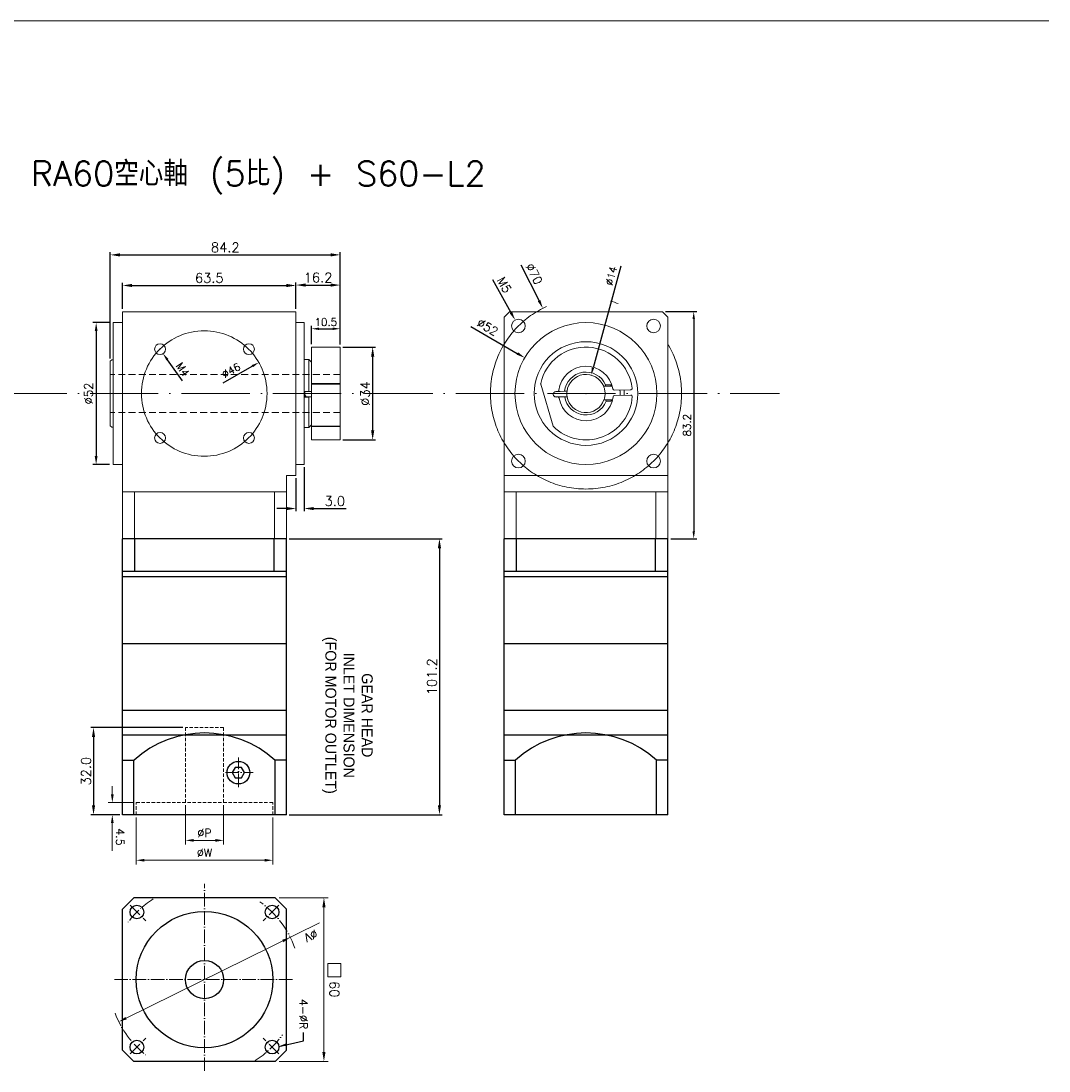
# Model space of a CAD drawing. Extents: x -144 to 2210, y -153 to 993.
# Tile 8 of 9: x 1834 to 2210, y 27 to 412. Entities that reach past the tile are written whole.
import ezdxf

# ---------------------------------------------------------------- set-up
doc = ezdxf.new("R2010")
doc.units = 0
doc.header["$LTSCALE"] = 10
doc.header["$MEASUREMENT"] = 0
doc.header["$PDMODE"] = 3
doc.header["$PDSIZE"] = 6
doc.linetypes.add('CEN', pattern=[0.67, 0.5, -0.08, 0.01, -0.08])
doc.linetypes.add('HIDDEN', pattern=[0.375, 0.25, -0.125])
doc.layers.get('0').update_dxf_attribs({"linetype": 'CONTINUOUS'})
doc.layers.get('DEFPOINTS').update_dxf_attribs({"linetype": 'CONTINUOUS'})
for name, color, linetype, lineweight in [('CEN', 6, 'CEN', 15), ('DASH', 2, 'HIDDEN', 15), ('DIM', 4, 'CONTINUOUS', 15), ('HATCH', 2, 'CONTINUOUS', 18)]:
    doc.layers.add(name, color=color, linetype=linetype, lineweight=lineweight)
doc.styles.get("Standard").update_dxf_attribs({"font": 'TXT.shx', "bigfont": 'chineset.shx'})
doc.dimstyles.new('002', dxfattribs={"dimscale": 1.1, "dimtxt": 2.5, "dimasz": 2.5, "dimexe": 1, "dimexo": 1, "dimgap": 1, "dimtad": 1, "dimdsep": 46, "dimtxsty": 'Standard', "dimcen": 0.09, "dimadec": 1, "dimazin": 2, "dimtfac": 1, "dimtofl": 0, "dimtmove": 0, "dimatfit": 3, "dimfxl": 0, "dimtolj": 1, "dimtzin": 0, "dimarcsym": 0})
doc.dimstyles.new('RA60', dxfattribs={"dimscale": 1.25, "dimtxt": 2.5, "dimasz": 2.5, "dimexe": 1, "dimexo": 1, "dimgap": 1, "dimtad": 1, "dimdsep": 46, "dimtxsty": 'Standard', "dimcen": 0, "dimadec": 0, "dimazin": 2, "dimtfac": 1, "dimtofl": 0, "dimtmove": 0, "dimatfit": 3, "dimfxl": 0, "dimtolj": 1, "dimtzin": 0, "dimarcsym": 0})
doc.dimstyles.get("Standard").update_dxf_attribs({"dimtxt": 3.5, "dimasz": 3.5, "dimexe": 1, "dimexo": 1, "dimgap": 1, "dimtad": 1, "dimdec": 1, "dimzin": 0, "dimdsep": 46, "dimtxsty": 'Standard', "dimcen": 0, "dimadec": 0, "dimazin": 0, "dimtfac": 1, "dimtdec": 1, "dimtofl": 0, "dimtmove": 0, "dimatfit": 3, "dimfxl": 0, "dimtolj": 1, "dimtzin": 0, "dimarcsym": 0})

# ---------------------------------------------------------------- blocks, each defined once
blk = doc.blocks.new('*D223')
at = {"layer": 'DEFPOINTS', "color": 0}
for p in [(1893.83, 152.83), (1860.18, 120.83), (1870.83, 120.83)]:
    blk.add_point(p, dxfattribs=at)
at = {"layer": 'DIM', "color": 0, "lineweight": -2}
for p, q in [((1892.83, 152.83), (1859.18, 152.83)), ((1860.18, 149.33), (1860.18, 124.33)), ((1869.83, 120.83), (1859.18, 120.83))]:
    blk.add_line(p, q, dxfattribs=at)
at = {"layer": 'DIM', "color": 0}
for points in [[(1859.6, 149.33), (1860.77, 149.33), (1860.18, 152.83)], [(1859.6, 124.33), (1860.77, 124.33), (1860.18, 120.83)]]:
    blk.add_solid(points, dxfattribs=at)
at = {"layer": 'DIM', "color": 0, "insert": (1857.43, 136.83), "char_height": 3.5, "attachment_point": 5, "rotation": 90}
blk.add_mtext('\\A1;32.0', dxfattribs=at)
blk = doc.blocks.new('*D224')
at = {"layer": 'DEFPOINTS', "color": 0}
for p in [(1930.83, 222.03), (1930.83, 120.83), (1986.88, 120.83)]:
    blk.add_point(p, dxfattribs=at)
at = {"layer": 'DIM', "color": 0, "lineweight": -2}
for p, q in [((1931.83, 222.03), (1987.88, 222.03)), ((1986.88, 218.53), (1986.88, 124.33)), ((1931.83, 120.83), (1987.88, 120.83))]:
    blk.add_line(p, q, dxfattribs=at)
at = {"layer": 'DIM', "color": 0}
for points in [[(1986.3, 218.53), (1987.46, 218.53), (1986.88, 222.03)], [(1986.3, 124.33), (1987.46, 124.33), (1986.88, 120.83)]]:
    blk.add_solid(points, dxfattribs=at)
at = {"layer": 'DIM', "color": 0, "insert": (1984.13, 171.43), "char_height": 3.5, "attachment_point": 5, "rotation": 90}
blk.add_mtext('\\A1;101.2', dxfattribs=at)
blk = doc.blocks.new('*D279')
at = {"layer": 'DEFPOINTS', "color": 0}
for p in [(2018.11, 288.35), (2063, 262.1)]:
    blk.add_point(p, dxfattribs=at)
at = {"layer": 'HATCH', "color": 0, "lineweight": -2}
blk.add_line((1998.43, 299.85), (2015.41, 289.92), dxfattribs=at)
at = {"layer": 'HATCH', "color": 0}
blk.add_solid([(2015.67, 290.37), (2015.15, 289.47), (2018.11, 288.35)], dxfattribs=at)
at = {"layer": 'HATCH', "color": 0, "insert": (2004.53, 299.55), "char_height": 3.125, "attachment_point": 5, "rotation": 329.6897}
blk.add_mtext('\\A1;∅52', dxfattribs=at)
blk = doc.blocks.new('*D280')
at = {"layer": 'DEFPOINTS', "color": 0}
for p in [(1867.33, 301.23), (1861.14, 249.23), (1867.33, 249.23)]:
    blk.add_point(p, dxfattribs=at)
at = {"layer": 'HATCH', "color": 0, "lineweight": -2}
for p, q in [((1866.08, 301.23), (1859.89, 301.23)), ((1861.14, 298.1), (1861.14, 252.35)), ((1866.08, 249.23), (1859.89, 249.23))]:
    blk.add_line(p, q, dxfattribs=at)
at = {"layer": 'HATCH', "color": 0}
for points in [[(1860.62, 298.1), (1861.66, 298.1), (1861.14, 301.23)], [(1860.62, 252.35), (1861.66, 252.35), (1861.14, 249.23)]]:
    blk.add_solid(points, dxfattribs=at)
at = {"layer": 'HATCH', "color": 0, "insert": (1858.33, 275.23), "char_height": 3.125, "attachment_point": 5, "rotation": 90}
blk.add_mtext('\\A1;%%c52', dxfattribs=at)
blk = doc.blocks.new('*D267')
at = {"layer": 'DEFPOINTS', "color": 0}
for p in [(2024.77, 306.46), (2056.34, 243.99)]:
    blk.add_point(p, dxfattribs=at)
at = {"layer": 'HATCH', "color": 0, "lineweight": -2}
blk.add_line((2016.7, 322.43), (2023.36, 309.25), dxfattribs=at)
at = {"layer": 'HATCH', "color": 0}
blk.add_solid([(2023.82, 309.49), (2022.89, 309.02), (2024.77, 306.46)], dxfattribs=at)
at = {"layer": 'HATCH', "color": 0, "insert": (2021.54, 319.09), "char_height": 3.125, "attachment_point": 5, "rotation": 296.8087}
blk.add_mtext('\\A1;∅70', dxfattribs=at)
blk = doc.blocks.new('*D227')
at = {"layer": 'DEFPOINTS', "color": 0}
for p in [(2014.59, 302.16), (2017.02, 297.79)]:
    blk.add_point(p, dxfattribs=at)
at = {"layer": 'HATCH', "color": 0, "lineweight": -2}
blk.add_line((2006.29, 317.01), (2013.06, 304.88), dxfattribs=at)
at = {"layer": 'HATCH', "color": 0}
blk.add_solid([(2013.52, 305.14), (2012.61, 304.63), (2014.59, 302.16)], dxfattribs=at)
at = {"layer": 'HATCH', "color": 0, "insert": (2010.62, 315.02), "char_height": 3.125, "attachment_point": 5, "rotation": 299.1914}
blk.add_mtext('\\A1;M5', dxfattribs=at)
blk = doc.blocks.new('*D268')
at = {"layer": 'DEFPOINTS', "color": 0}
for p in [(2068.55, 305.23), (2070.55, 222.03), (2080.02, 222.03)]:
    blk.add_point(p, dxfattribs=at)
at = {"layer": 'HATCH', "color": 0, "lineweight": -2}
for p, q in [((2069.65, 305.23), (2081.12, 305.23)), ((2080.02, 302.48), (2080.02, 224.78)), ((2071.65, 222.03), (2081.12, 222.03))]:
    blk.add_line(p, q, dxfattribs=at)
at = {"layer": 'HATCH', "color": 0}
for points in [[(2079.56, 302.48), (2080.48, 302.48), (2080.02, 305.23)], [(2079.56, 224.78), (2080.48, 224.78), (2080.02, 222.03)]]:
    blk.add_solid(points, dxfattribs=at)
at = {"layer": 'HATCH', "color": 0, "insert": (2077.55, 263.63), "char_height": 2.75, "attachment_point": 5, "rotation": 90}
blk.add_mtext('\\A1;83.2', dxfattribs=at)
blk = doc.blocks.new('*D269')
at = {"layer": 'DEFPOINTS', "color": 0}
for p in [(1920.72, 286.6), (1880.74, 263.85)]:
    blk.add_point(p, dxfattribs=at)
at = {"layer": 'HATCH', "color": 0, "lineweight": -2}
blk.add_line((1907.65, 279.17), (1918.33, 285.24), dxfattribs=at)
at = {"layer": 'HATCH', "color": 0}
blk.add_solid([(1918.1, 285.64), (1918.56, 284.84), (1920.72, 286.6)], dxfattribs=at)
at = {"layer": 'HATCH', "color": 0, "insert": (1910.57, 283.68), "char_height": 2.75, "attachment_point": 5, "rotation": 29.649}
blk.add_mtext('\\A1;∅46', dxfattribs=at)
blk = doc.blocks.new('*D228')
at = {"layer": 'DEFPOINTS', "color": 0}
for p in [(1883.3, 293.11), (1885.63, 289.86)]:
    blk.add_point(p, dxfattribs=at)
at = {"layer": 'HATCH', "color": 0, "lineweight": -2}
for p, q in [((1884.37, 291.49), (1884.57, 291.49)), ((1884.47, 291.39), (1884.47, 291.59)), ((1892.79, 279.88), (1887.24, 287.63))]:
    blk.add_line(p, q, dxfattribs=at)
at = {"layer": 'HATCH', "color": 0}
blk.add_solid([(1887.61, 287.9), (1886.86, 287.36), (1885.63, 289.86)], dxfattribs=at)
at = {"layer": 'HATCH', "color": 0, "insert": (1892.83, 284.08), "char_height": 2.75, "attachment_point": 5, "rotation": 305.6457}
blk.add_mtext('\\A1;M4', dxfattribs=at)
blk = doc.blocks.new('*D270')
at = {"layer": 'DEFPOINTS', "color": 0}
for p in [(2042.41, 281.98), (2038.7, 268.47)]:
    blk.add_point(p, dxfattribs=at)
at = {"layer": 'HATCH', "color": 0, "lineweight": -2}
for p, q in [((2053.34, 321.85), (2043.13, 284.63)), ((2040.46, 275.23), (2040.65, 275.23)), ((2040.55, 275.13), (2040.55, 275.32))]:
    blk.add_line(p, q, dxfattribs=at)
at = {"layer": 'HATCH', "color": 0}
blk.add_solid([(2042.69, 284.75), (2043.58, 284.51), (2042.41, 281.98)], dxfattribs=at)
at = {"layer": 'HATCH', "color": 0, "insert": (2049.82, 318.35), "char_height": 2.75, "attachment_point": 5, "rotation": 74.6605}
blk.add_mtext('\\A1;∅14', dxfattribs=at)
blk = doc.blocks.new('*D271')
at = {"layer": 'DEFPOINTS', "color": 0}
for p in [(1950.53, 298.96), (1940.03, 292.23), (1950.53, 292.23)]:
    blk.add_point(p, dxfattribs=at)
at = {"layer": 'HATCH', "color": 0, "lineweight": -2}
for p, q in [((1940.03, 293.33), (1940.03, 300.06)), ((1942.78, 298.96), (1947.78, 298.96)), ((1950.53, 293.33), (1950.53, 300.06))]:
    blk.add_line(p, q, dxfattribs=at)
at = {"layer": 'HATCH', "color": 0}
for points in [[(1942.78, 299.41), (1942.78, 298.5), (1940.03, 298.96)], [(1947.78, 299.41), (1947.78, 298.5), (1950.53, 298.96)]]:
    blk.add_solid(points, dxfattribs=at)
at = {"layer": 'HATCH', "color": 0, "insert": (1945.28, 301.43), "char_height": 2.75, "attachment_point": 5}
blk.add_mtext('\\A1;10.5', dxfattribs=at)
blk = doc.blocks.new('*D229')
at = {"layer": 'DEFPOINTS', "color": 0}
for p in [(1950.53, 326.04), (1950.53, 292.23), (1866.33, 287.03)]:
    blk.add_point(p, dxfattribs=at)
at = {"layer": 'DIM', "color": 0, "lineweight": -2}
for p, q in [((1866.33, 288.03), (1866.33, 327.04)), ((1869.83, 326.04), (1947.03, 326.04)), ((1950.53, 293.23), (1950.53, 327.04))]:
    blk.add_line(p, q, dxfattribs=at)
at = {"layer": 'DIM', "color": 0}
for points in [[(1869.83, 326.62), (1869.83, 325.46), (1866.33, 326.04)], [(1947.03, 326.62), (1947.03, 325.46), (1950.53, 326.04)]]:
    blk.add_solid(points, dxfattribs=at)
at = {"layer": 'DIM', "color": 0, "insert": (1908.43, 328.79), "char_height": 3.5, "attachment_point": 5}
blk.add_mtext('\\A1;84.2', dxfattribs=at)
blk = doc.blocks.new('*D230')
at = {"layer": 'DEFPOINTS', "color": 0}
for p in [(1950.53, 292.23), (1950.53, 258.23), (1962.42, 258.23)]:
    blk.add_point(p, dxfattribs=at)
at = {"layer": 'DIM', "color": 0, "lineweight": -2}
for p, q in [((1951.53, 292.23), (1963.42, 292.23)), ((1962.42, 288.73), (1962.42, 261.73)), ((1951.53, 258.23), (1963.42, 258.23))]:
    blk.add_line(p, q, dxfattribs=at)
at = {"layer": 'DIM', "color": 0}
for points in [[(1961.84, 288.73), (1963.01, 288.73), (1962.42, 292.23)], [(1961.84, 261.73), (1963.01, 261.73), (1962.42, 258.23)]]:
    blk.add_solid(points, dxfattribs=at)
at = {"layer": 'DIM', "color": 0, "insert": (1959.67, 275.23), "char_height": 3.5, "attachment_point": 5, "rotation": 90}
blk.add_mtext('\\A1;%%c34', dxfattribs=at)
blk = doc.blocks.new('*D232')
at = {"layer": 'DEFPOINTS', "color": 0}
for p in [(1934.33, 314.82), (1870.83, 305.23), (1934.33, 305.23)]:
    blk.add_point(p, dxfattribs=at)
at = {"layer": 'DIM', "color": 0, "lineweight": -2}
for p, q in [((1870.83, 306.23), (1870.83, 315.82)), ((1934.33, 306.23), (1934.33, 315.82)), ((1874.33, 314.82), (1930.83, 314.82))]:
    blk.add_line(p, q, dxfattribs=at)
at = {"layer": 'DIM', "color": 0}
for points in [[(1874.33, 315.41), (1874.33, 314.24), (1870.83, 314.82)], [(1930.83, 315.41), (1930.83, 314.24), (1934.33, 314.82)]]:
    blk.add_solid(points, dxfattribs=at)
at = {"layer": 'DIM', "color": 0, "insert": (1902.58, 317.57), "char_height": 3.5, "attachment_point": 5}
blk.add_mtext('\\A1;63.5', dxfattribs=at)
blk = doc.blocks.new('*D233')
at = {"layer": 'DEFPOINTS', "color": 0}
for p in [(1950.53, 314.97), (1934.33, 305.23), (1950.53, 292.23)]:
    blk.add_point(p, dxfattribs=at)
at = {"layer": 'DIM', "color": 0, "lineweight": -2}
for p, q in [((1934.33, 306.23), (1934.33, 315.97)), ((1950.53, 293.23), (1950.53, 315.97)), ((1937.83, 314.97), (1947.03, 314.97))]:
    blk.add_line(p, q, dxfattribs=at)
at = {"layer": 'DIM', "color": 0}
for points in [[(1937.83, 315.55), (1937.83, 314.39), (1934.33, 314.97)], [(1947.03, 315.55), (1947.03, 314.39), (1950.53, 314.97)]]:
    blk.add_solid(points, dxfattribs=at)
at = {"layer": 'DIM', "color": 0, "insert": (1942.43, 317.72), "char_height": 3.5, "attachment_point": 5}
blk.add_mtext('\\A1;16.2', dxfattribs=at)
blk = doc.blocks.new('*D235')
at = {"layer": 'DEFPOINTS', "color": 0}
for p in [(1937.33, 249.23), (1934.33, 245.23), (1937.33, 233.07)]:
    blk.add_point(p, dxfattribs=at)
at = {"layer": 'DIM', "color": 0, "lineweight": -2}
for p, q in [((1937.33, 248.23), (1937.33, 232.07)), ((1934.33, 244.23), (1934.33, 232.07)), ((1930.83, 233.07), (1927.33, 233.07)), ((1940.83, 233.07), (1952.75, 233.07))]:
    blk.add_line(p, q, dxfattribs=at)
at = {"layer": 'DIM', "color": 0}
for points in [[(1930.83, 233.65), (1930.83, 232.49), (1934.33, 233.07)], [(1940.83, 233.65), (1940.83, 232.49), (1937.33, 233.07)]]:
    blk.add_solid(points, dxfattribs=at)
at = {"layer": 'DIM', "color": 0, "insert": (1948.54, 235.82), "char_height": 3.5, "attachment_point": 5}
blk.add_mtext('\\A1;3.0', dxfattribs=at)

msp = doc.modelspace()

# ---------------------------------------------------------------- linework, layer by layer
at = {"color": 7, "linetype": 'Continuous', "lineweight": 15}
for p, q in [((1934.33, 305.225), (1870.83, 305.225)), ((1870.83, 305.225), (1870.83, 239.225)), ((1934.33, 305.225), (1934.33, 245.225)), ((2012.554, 305.225), (2010.554, 303.225)), ((2068.554, 305.225), (2012.554, 305.225)), ((2068.554, 305.225), (2070.554, 303.225)), ((1870.83, 301.225), (1867.33, 301.225)), ((1867.33, 275.225), (1867.33, 301.225)), ((1937.33, 301.225), (1934.33, 301.225)), ((1937.33, 301.225), (1937.33, 249.225)), ((2010.554, 303.225), (2010.554, 245.225)), ((2070.554, 245.225), (2070.554, 303.225)), ((1950.53, 292.225), (1940.03, 292.225)), ((1940.03, 278.939), (1940.03, 292.225)), ((1950.53, 278.939), (1950.53, 292.225)), ((1866.83, 287.525), (1866.33, 287.025)), ((1866.33, 274.959), (1866.33, 287.025)), ((1867.33, 287.525), (1866.83, 287.525)), ((1939.03, 287.725), (1937.33, 287.725)), ((1940.03, 286.725), (1939.03, 287.725)), ((1939.03, 275.944), (1939.03, 287.725)), ((1940.03, 278.939), (1950.53, 278.939)), ((1940.03, 278.688), (1940.03, 278.939)), ((1940.03, 278.688), (1950.53, 278.688)), ((1940.03, 278.688), (1940.03, 263.319)), ((1950.53, 278.688), (1950.53, 278.939)), ((1950.53, 278.688), (1950.53, 263.319)), ((2023.973, 278.688), (2028.506, 263.319)), ((2050.178, 277.943), (2047.649, 277.886)), ((2049.498, 278.428), (2047.756, 278.389)), ((2050.178, 277.943), (2049.498, 278.428)), ((1866.33, 263.425), (1866.33, 274.959)), ((1867.33, 249.225), (1867.33, 275.225)), ((1939.03, 275.944), (1937.53, 275.944)), ((1937.53, 275.944), (1937.53, 273.944)), ((1937.53, 274.069), (1940.03, 274.069)), ((1937.53, 273.944), (1939.03, 273.944)), ((1939.03, 262.725), (1939.03, 273.944)), ((2029.35, 273.972), (2030.583, 274)), ((2029.532, 275.95), (2030.14, 275.965)), ((2029.582, 273.951), (2030.19, 273.966)), ((2030.538, 276), (2030.295, 275.994)), ((2030.584, 276.001), (2030.624, 276.406)), ((2030.629, 274.001), (2031.132, 274.012)), ((2030.695, 273.55), (2030.629, 274.001)), ((2032.731, 276.049), (2031.087, 276.012)), ((2031.132, 274.012), (2032.776, 274.05)), ((2056.956, 276.636), (2050.918, 276.485)), ((2057.006, 274.637), (2050.968, 274.486)), ((2050.29, 272.945), (2047.762, 272.888)), ((2049.633, 272.43), (2047.891, 272.39)), ((2049.633, 272.43), (2050.29, 272.945)), ((1866.33, 263.425), (1866.83, 262.925)), ((1866.83, 262.925), (1867.33, 262.925)), ((1937.33, 262.725), (1939.03, 262.725)), ((1939.03, 262.725), (1940.03, 263.725)), ((1940.03, 263.319), (1950.53, 263.319)), ((1940.03, 263.104), (1940.03, 263.319)), ((1940.03, 263.104), (1950.53, 263.104)), ((1940.03, 258.225), (1940.03, 263.104)), ((1950.53, 263.104), (1950.53, 263.319)), ((1950.53, 258.225), (1950.53, 263.104)), ((1940.03, 258.225), (1950.53, 258.225)), ((1867.33, 249.225), (1870.83, 249.225)), ((1934.33, 249.225), (1937.33, 249.225)), ((1934.33, 245.225), (1930.83, 245.225)), ((1930.83, 239.225), (1930.83, 245.225)), ((2010.554, 245.225), (2070.554, 245.225)), ((2010.554, 239.225), (2010.554, 245.225)), ((2070.554, 239.225), (2070.554, 245.225)), ((1870.83, 239.225), (1870.83, 222.025)), ((1930.83, 239.225), (1870.83, 239.225)), ((1875.212, 239.225), (1875.212, 222.025)), ((1926.448, 239.225), (1875.212, 239.225)), ((1926.448, 239.225), (1926.448, 222.025)), ((1930.83, 239.225), (1930.83, 222.025)), ((2010.554, 239.225), (2010.554, 222.025)), ((2070.554, 239.225), (2010.554, 239.225)), ((2014.936, 239.225), (2014.936, 222.025)), ((2066.172, 239.225), (2014.936, 239.225)), ((2066.172, 239.225), (2066.172, 222.025)), ((2070.554, 239.225), (2070.554, 222.025)), ((1870.83, 222.025), (1875.212, 222.025)), ((1875.212, 222.025), (1926.448, 222.025)), ((1926.448, 222.025), (1930.83, 222.025)), ((2010.554, 222.025), (2014.936, 222.025)), ((2014.936, 222.025), (2066.172, 222.025)), ((2066.172, 222.025), (2070.554, 222.025))]:
    msp.add_line(p, q, dxfattribs=at)
for p, q in [((1870.83, 159.025), (1870.83, 222.025)), ((1930.83, 222.025), (1870.83, 222.025)), ((1875.33, 210.025), (1875.33, 222.025)), ((1926.33, 210.025), (1926.33, 222.025)), ((1930.83, 159.025), (1930.83, 222.025)), ((2010.554, 159.025), (2010.554, 222.025)), ((2070.554, 222.025), (2010.554, 222.025)), ((2015.054, 210.025), (2015.054, 222.025)), ((2066.054, 210.025), (2066.054, 222.025)), ((2070.554, 159.025), (2070.554, 222.025)), ((1930.83, 210.025), (1870.83, 210.025)), ((1930.83, 208.025), (1870.83, 208.025)), ((2070.554, 210.025), (2010.554, 210.025)), ((2070.554, 208.025), (2010.554, 208.025)), ((1930.83, 183.525), (1870.83, 183.525)), ((2070.554, 183.525), (2010.554, 183.525)), ((1870.83, 120.825), (1870.83, 159.025)), ((1930.83, 159.025), (1870.83, 159.025)), ((1930.83, 120.825), (1930.83, 159.025)), ((2070.554, 159.025), (2010.554, 159.025)), ((2010.554, 120.825), (2010.554, 159.025)), ((2070.554, 120.825), (2070.554, 159.025)), ((1930.83, 150.025), (1870.83, 150.025)), ((2070.554, 150.025), (2010.554, 150.025)), ((1870.83, 140.825), (1874.969, 140.825)), ((1874.969, 120.825), (1874.969, 140.825)), ((1926.691, 120.825), (1926.691, 140.825)), ((1930.83, 140.825), (1926.691, 140.825)), ((2010.554, 140.825), (2014.693, 140.825)), ((2014.693, 120.825), (2014.693, 140.825)), ((2066.415, 120.825), (2066.415, 140.825)), ((2070.554, 140.825), (2066.415, 140.825)), ((1930.83, 120.825), (1870.83, 120.825)), ((2070.554, 120.825), (2010.554, 120.825)), ((1874.969, 90.448), (1870.83, 86.31)), ((1926.691, 90.448), (1874.969, 90.448)), ((1930.83, 86.31), (1926.691, 90.448)), ((1870.83, 34.587), (1870.83, 86.31)), ((1930.83, 34.587), (1930.83, 86.31)), ((1874.969, 30.448), (1870.83, 34.587)), ((1930.83, 34.587), (1926.691, 30.448)), ((1926.691, 30.448), (1874.969, 30.448))]:
    msp.add_line(p, q)
at = {"color": 7, "linetype": 'Continuous', "lineweight": 15, "flags": 128}
for points in [[(1940.03, 275.967), (1939.776, 275.961), (1939.03, 275.944)], [(1939.03, 273.944), (1939.776, 273.961), (1940.03, 273.967)], [(2031.087, 276.012), (2031.047, 276.011), (2030.584, 276.001)]]:
    msp.add_lwpolyline(points, dxfattribs=at)
msp.add_lwpolyline([(1910.998, 136.275), (1912.114, 134.343), (1914.346, 134.343), (1915.461, 136.275), (1914.346, 138.208), (1912.114, 138.208)], close=True)
at = {"color": 7, "linetype": 'Continuous', "lineweight": 15}
for centre, radius in [((2015.805, 299.974), 2.5), ((2040.554, 275.225), 26), ((2065.303, 299.974), 2.5), ((1884.566, 291.489), 2), ((1917.093, 291.489), 2), ((2040.554, 275.225), 19), ((1884.566, 258.962), 2), ((1917.093, 258.962), 2), ((2015.805, 250.477), 2.5), ((2065.303, 250.477), 2.5)]:
    msp.add_circle(centre, radius, dxfattribs=at)
for centre, radius in [((1913.23, 136.275), 4.15), ((1876.081, 85.197), 2.5), ((1900.83, 60.448), 25), ((1925.579, 85.197), 2.5), ((1900.83, 60.448), 7), ((1876.081, 35.7), 2.5), ((1925.579, 35.7), 2.5)]:
    msp.add_circle(centre, radius)
for centre, radius, start, end in [((2040.554, 275.225), 17, 6.64828, 167.38379), ((2040.554, 275.225), 10, 9.64558, 173.21916), ((2040.554, 275.225), 7.866, 23.71339, 173.99005), ((2040.554, 275.225), 7, 22.2186, 173.08056), ((2024.452, 278.829), 0.5, 167.38379, 196.43237), ((2056.943, 277.136), 0.5, 271.43237, 6.64828), ((2029.557, 274.951), 1, 91.43237, 271.43237), ((2040.554, 275.225), 17, 225.48095, 356.21646), ((2030.128, 276.465), 0.5, 271.43237, 353.21916), ((2030.202, 273.466), 0.5, 9.64558, 91.43237), ((2040.554, 275.225), 10, 189.64558, 353.21916), ((2040.554, 275.225), 7.866, 188.59749, 338.87414), ((2040.554, 275.225), 7, 173.08056, 189.50698), ((2040.554, 275.225), 7, 189.50698, 340.36893), ((2050.906, 276.985), 0.5, 189.64558, 271.43237), ((2050.981, 273.986), 0.5, 91.43237, 173.21916), ((2040.554, 275.225), 12.5, 356.8438, 6.02094), ((2040.554, 275.225), 14, 357.33633, 5.52841), ((2057.018, 274.137), 0.5, 356.21646, 91.43237), ((2028.985, 263.461), 0.5, 196.43237, 225.48095)]:
    msp.add_arc(centre, radius, start, end, dxfattribs=at)
for centre in [(1900.83, 112.533), (2040.554, 112.533)]:
    msp.add_arc(centre, 38.293, 47.63396, 132.36604)
for centre, start_param, end_param in [((2040.434, 280.536), 4.4017789, 4.4583685), ((2040.674, 269.915), 4.9664094, 5.022999)]:
    msp.add_ellipse(centre, major_axis=(-0.208, 9.199), ratio=0.8164966, start_param=start_param, end_param=end_param, dxfattribs=at)
for points, knots in [([(2047.034, 277.872), (2047.14, 277.875), (2047.346, 277.88), (2047.55, 277.884), (2047.649, 277.886)], [0, 0, 0, 0, 0.5165294, 1, 1, 1, 1]), ([(2047.147, 272.874), (2047.157, 272.9), (2047.176, 272.952), (2047.306, 273.355), (2047.452, 273.962), (2047.555, 274.746), (2047.561, 275.591), (2047.471, 276.387), (2047.315, 277.075), (2047.145, 277.597), (2047.046, 277.844), (2047.037, 277.866), (2047.034, 277.872)], [0, 0, 0, 0, 0.1026231, 0.2050815, 0.3117456, 0.4215939, 0.5270689, 0.6278391, 0.7300681, 0.8377704, 0.947388, 1, 1, 1, 1]), ([(1937.919, 274.069), (1937.8, 274.296), (1937.554, 274.767), (1937.481, 275.451), (1937.592, 275.83), (1937.626, 275.944)], [0, 0, 0, 0, 0.3934112, 0.8174312, 1, 1, 1, 1]), ([(1938.026, 274.069), (1937.953, 274.159), (1937.7, 274.465), (1937.532, 274.988), (1937.557, 275.388), (1937.564, 275.507)], [0, 0, 0, 0, 0.22490591, 0.77015739, 1, 1, 1, 1]), ([(2032.731, 276.049), (2033.004, 276.055), (2033.295, 276.062), (2033.587, 276.068), (2033.605, 276.069)], [0, 0, 0, 0, 0.9376526, 1, 1, 1, 1]), ([(2033.65, 274.069), (2033.632, 274.069), (2033.341, 274.062), (2033.049, 274.056), (2032.776, 274.05)], [0, 0, 0, 0, 0.0623474, 1, 1, 1, 1]), ([(2053.03, 274.537), (2053.041, 274.738), (2053.064, 275.198), (2053.044, 275.92), (2052.999, 276.355), (2052.98, 276.537)], [0, 0, 0, 0, 0.3114204, 0.7131817, 1, 1, 1, 1]), ([(2047.147, 272.874), (2047.253, 272.876), (2047.459, 272.881), (2047.663, 272.885), (2047.762, 272.888)], [0, 0, 0, 0, 0.5165292, 1, 1, 1, 1])]:
    msp.add_open_spline(points, degree=3, knots=knots, dxfattribs=at)
at = {"layer": 'CEN', "color": 1, "linetype": 'CEN', "ltscale": 5}
msp.add_line((1724.905, 275.225), (2111.381, 275.225), dxfattribs=at)
at = {"layer": 'CEN'}
for p, q in [((1913.23, 130.916), (1913.23, 141.876)), ((1908.459, 136.275), (1918.623, 136.275)), ((1900.83, 26.94), (1900.83, 95.545)), ((1873.589, 87.69), (1879.324, 81.955)), ((1928.071, 87.69), (1922.336, 81.955)), ((1933.058, 60.448), (1867.913, 60.448)), ((1873.589, 33.207), (1879.324, 38.942)), ((1928.071, 33.207), (1922.336, 38.942))]:
    msp.add_line(p, q, dxfattribs=at)
at = {"layer": 'CEN', "color": 1, "linetype": 'CEN', "ltscale": 30}
for centre, radius in [((2040.554, 275.225), 35), ((1900.731, 275.225), 23)]:
    msp.add_circle(centre, radius, dxfattribs=at)
at = {"layer": 'CEN'}
for start, end in [(122.45082, 144.17792), (19.16527, 54.56688), (200.54751, 232.30281), (302.1149, 324.7522)]:
    msp.add_arc((1900.83, 60.448), 35, start, end, dxfattribs=at)
at = {"layer": 'DASH', "ltscale": 0.5}
for p, q in [((1893.83, 125.325), (1893.83, 152.825)), ((1907.83, 152.825), (1893.83, 152.825)), ((1907.83, 125.325), (1907.83, 152.825)), ((1925.83, 125.325), (1875.83, 125.325)), ((1875.83, 120.825), (1875.83, 125.325)), ((1925.83, 120.825), (1925.83, 125.325))]:
    msp.add_line(p, q, dxfattribs=at)
at = {"layer": 'DIM'}
for p, q in [((420.258, 411.751), (2210.147, 411.751)), ((1867.063, 128.325), (1867.063, 131.325)), ((1874.83, 125.325), (1865.563, 125.325)), ((1893.83, 124.325), (1893.83, 109.962)), ((1907.83, 124.325), (1907.83, 109.962)), ((1869.83, 120.825), (1865.563, 120.825)), ((1875.83, 119.825), (1875.83, 102.674)), ((1925.83, 119.825), (1925.83, 102.674)), ((1867.063, 117.825), (1867.063, 107.658)), ((1896.83, 111.462), (1904.83, 111.462)), ((1878.83, 104.174), (1922.83, 104.174)), ((1928.191, 90.448), (1946.068, 90.448)), ((1944.568, 86.948), (1944.568, 33.948)), ((1872.125, 46.306), (1942.927, 81.188)), ((1928.191, 30.448), (1946.068, 30.448))]:
    msp.add_line(p, q, dxfattribs=at)
msp.add_lwpolyline([(1945.958, 66.295), (1945.958, 61.465), (1950.788, 61.465), (1950.788, 66.295)], close=True, dxfattribs=at)
for points in [[(1867.563, 128.325), (1866.563, 128.325), (1867.063, 125.325)], [(1867.563, 117.825), (1866.563, 117.825), (1867.063, 120.825)], [(1896.83, 111.962), (1896.83, 110.962), (1893.83, 111.462)], [(1904.83, 111.962), (1904.83, 110.962), (1907.83, 111.462)], [(1878.83, 104.674), (1878.83, 103.674), (1875.83, 104.174)], [(1922.83, 104.674), (1922.83, 103.674), (1925.83, 104.174)], [(1943.985, 86.948), (1945.152, 86.948), (1944.568, 90.448)], [(1929.756, 74.142), (1929.314, 75.039), (1932.226, 75.917)], [(1872.346, 45.857), (1871.904, 46.754), (1869.434, 44.98)], [(1943.985, 33.948), (1945.152, 33.948), (1944.568, 30.448)]]:
    msp.add_solid(points, dxfattribs=at)
at = {"layer": 'HATCH', "color": 3, "linetype": 'HIDDEN'}
for p, q in [((1950.53, 282.225), (1866.33, 282.225)), ((1950.53, 268.225), (1866.33, 268.225))]:
    msp.add_line(p, q, dxfattribs=at)

# ---------------------------------------------------------------- texts
at = {"layer": 'DIM'}
msp.add_text('RA60空心軸 (5比) + S60-L2', height=9, dxfattribs=at).set_placement((1837.284, 351.33))
at = {"layer": 'DIM', "insert": (1953.164, 157.302), "char_height": 4, "width": 68.233, "attachment_point": 5, "rotation": 270}
msp.add_mtext('{\\f新細明體|b0|i0|c136|p18;GEAR HEAD\\PINLET DIMENSION\\P(FOR MOTOR OUTLET)}', dxfattribs=at)
at = {"layer": 'DIM'}
for s, insert, char_height, attachment_point, rotation in [('\\A1;4.5', (1869.909, 112.725), 3, 5, 270), ('∅V', (1939.809, 76.498), 3, 5, 206), ('\\A1;60', (1948.399, 56.903), 3.5, 5, 270), ('4-%%CR', (1935.609, 42.213), 3, 9, 270)]:
    msp.add_mtext(s, dxfattribs=dict(at, insert=insert, char_height=char_height, attachment_point=attachment_point, rotation=rotation))
at = {"layer": 'DIM', "char_height": 3, "attachment_point": 5}
for s, insert in [('%%CP', (1900.83, 114.162)), ('%%CW', (1900.83, 106.874))]:
    msp.add_mtext(s, dxfattribs=dict(at, insert=insert))

# ---------------------------------------------------------------- dimensions: what is measured, and where the dimension line sits
at = {"layer": 'DIM'}
for base, p1, p2, picture, middle in [((1950.53, 326.039), (1866.33, 287.025), (1950.53, 292.225), '*D229', (1908.43, 328.789)), ((1934.33, 314.823), (1870.83, 305.225), (1934.33, 305.225), '*D232', (1902.58, 317.573)), ((1950.53, 314.971), (1934.33, 305.225), (1950.53, 292.225), '*D233', (1942.43, 317.721)), ((1937.33, 233.072), (1934.33, 245.225), (1937.33, 249.225), '*D235', (1948.538, 235.822))]:
    dim = msp.add_linear_dim(base=base, p1=p1, p2=p2, dimstyle='Standard', dxfattribs=at)
    dim.commit()
    dim.dimension.update_dxf_attribs({"geometry": picture, "text_midpoint": middle})
dim = msp.add_linear_dim(base=(1962.422, 258.225), p1=(1950.53, 292.225), p2=(1950.53, 258.225), angle=90, text='%%c34', dimstyle='Standard', dxfattribs=at)
dim.commit()
dim.dimension.update_dxf_attribs({"geometry": '*D230', "text_midpoint": (1959.672, 275.225)})
for base, p1, p2, picture, middle in [((1986.879, 120.825), (1930.83, 222.025), (1930.83, 120.825), '*D224', (1984.129, 171.425)), ((1860.183, 120.825), (1893.83, 152.825), (1870.83, 120.825), '*D223', (1857.433, 136.825))]:
    dim = msp.add_linear_dim(base=base, p1=p1, p2=p2, angle=90, dimstyle='Standard', dxfattribs=at)
    dim.commit()
    dim.dimension.update_dxf_attribs({"geometry": picture, "text_midpoint": middle})
at = {"layer": 'HATCH'}
for p1, p2, dimstyle, picture, middle in [((2056.34, 243.987), (2024.769, 306.464), 'RA60', '*D267', (2019.027, 317.825)), ((2038.702, 268.475), (2042.406, 281.976), '002', '*D270', (2052.203, 317.691)), ((2063, 262.104), (2018.108, 288.347), 'RA60', '*D279', (2003.106, 297.117)), ((1880.742, 263.848), (1920.72, 286.603), '002', '*D269', (1911.797, 281.524))]:
    dim = msp.add_diameter_dim_2p(p1=p1, p2=p2, dimstyle=dimstyle, dxfattribs=at)
    dim.commit()
    dim.dimension.update_dxf_attribs({"geometry": picture, "text_midpoint": middle, "dimtype": 163})
dim = msp.add_diameter_dim_2p(p1=(2017.025, 297.792), p2=(2014.586, 302.157), text='M5', dimstyle='RA60', dxfattribs=at)
dim.commit()
dim.dimension.update_dxf_attribs({"geometry": '*D227', "text_midpoint": (2008.165, 313.649), "dimtype": 163})
dim = msp.add_linear_dim(base=(2080.022, 222.025), p1=(2068.554, 305.225), p2=(2070.554, 222.025), angle=90, dimstyle='002', dxfattribs=at)
dim.commit()
dim.dimension.update_dxf_attribs({"geometry": '*D268', "text_midpoint": (2077.547, 263.625)})
dim = msp.add_linear_dim(base=(1861.142, 249.225), p1=(1867.33, 301.225), p2=(1867.33, 249.225), angle=90, text='%%c<>', dimstyle='RA60', dxfattribs=at)
dim.commit()
dim.dimension.update_dxf_attribs({"geometry": '*D280', "text_midpoint": (1858.33, 275.225)})
dim = msp.add_linear_dim(base=(1950.53, 298.956), p1=(1940.03, 292.225), p2=(1950.53, 292.225), dimstyle='002', dxfattribs=at)
dim.commit()
dim.dimension.update_dxf_attribs({"geometry": '*D271', "text_midpoint": (1945.28, 301.431)})
dim = msp.add_diameter_dim_2p(p1=(1883.302, 293.114), p2=(1885.633, 289.864), text='M4', dimstyle='002', dxfattribs=at)
dim.commit()
dim.dimension.update_dxf_attribs({"geometry": '*D228', "text_midpoint": (1892.826, 284.08)})

# ---------------------------------------------------------------- leaders
at = {"layer": 'DIM', "annotation_type": 0, "has_hookline": 1, "hookline_direction": 1, "text_width": 11, "horizontal_direction": (0, -1, 0)}
msp.add_leader([(1927.995, 35.943), (1937.109, 38.013), (1937.109, 41.013)], dimstyle='Standard', override={"dimtxt": 3, "dimasz": 3, "dimexe": 1.5, "dimexo": 1, "dimgap": 1.2, "dimtad": 0, "dimtih": 0, "dimtoh": 0, "dimdec": 3, "dimzin": 8, "dimaunit": 1, "dimadec": 2, "dimtdec": 3, "dimtmove": 2}, dxfattribs=at)

doc.saveas('drawing.dxf')
